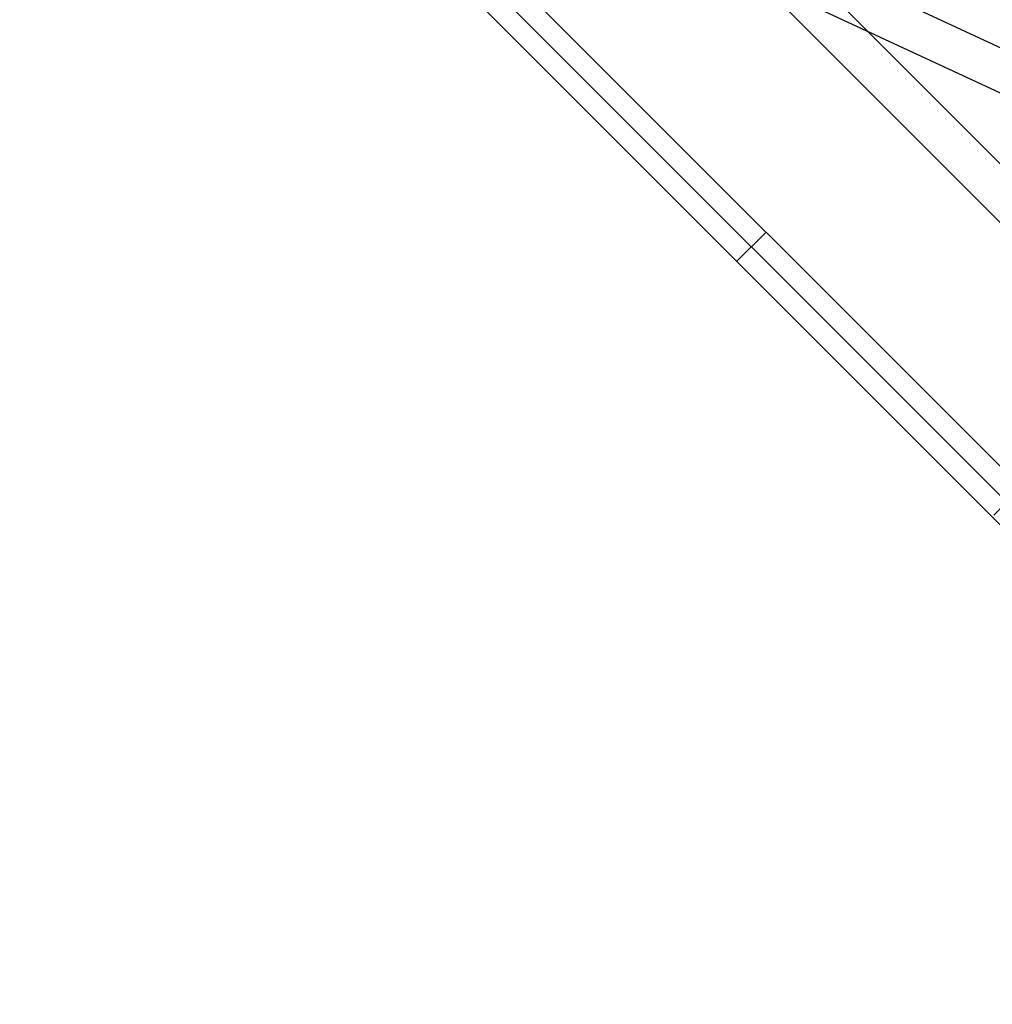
# Model space of a CAD drawing. Header units: millimetres. Extents: x -1690 to 192, y -898 to 54.
# Tile 165 of 256: x 103 to 138, y -897 to -862. Entities that reach past the tile are written whole.
import ezdxf

# ---------------------------------------------------------------- set-up
doc = ezdxf.new("R2010")
doc.units = ezdxf.units.MM
doc.header["$MEASUREMENT"] = 0
doc.layers.add('OVIDIO 186x93x72h', color=7, linetype='Continuous')

msp = doc.modelspace()

# ---------------------------------------------------------------- linework, layer by layer
at = {"layer": 'OVIDIO 186x93x72h', "extrusion": (-0.108979, 0.202852, 0.973126)}
for points in [[(254.717, 833.751), (254.717, 994.406)], [(254.717, 994.406), (254.717, 833.751)], [(254.422, 994.406), (254.422, 833.751)], [(254.126, 994.406), (254.126, 833.751)], [(254.126, 833.751), (254.126, 994.406)]]:
    msp.add_lwpolyline(points, dxfattribs=at)
at = {"layer": 'OVIDIO 186x93x72h', "extrusion": (-0.235702, 0.235702, 0.942809)}
for points in [[(498.412, 940.736), (498.412, 831.659)], [(497.463, 831.659), (497.463, 940.736)], [(500.309, 831.659), (500.309, 940.736)], [(501.258, 940.736), (501.258, 831.659)]]:
    msp.add_lwpolyline(points, dxfattribs=at)
at = {"layer": 'OVIDIO 186x93x72h', "extrusion": (-0.202852, 0.108979, 0.973126)}
for points in [[(701.612, 553.598), (701.612, 714.254)], [(701.612, 714.254), (701.612, 553.598)], [(701.907, 714.254), (701.907, 553.598)], [(702.202, 553.598), (702.202, 714.254)], [(702.202, 714.254), (702.202, 553.598)]]:
    msp.add_lwpolyline(points, dxfattribs=at)
at = {"layer": 'OVIDIO 186x93x72h', "extrusion": (-0.046296, 0.021464, 0.998697)}
for points in [[(724.482, 433.114), (724.482, 534.419)], [(725.968, 434.082), (725.968, 534.594)]]:
    msp.add_lwpolyline(points, dxfattribs=at)
at = {"layer": 'OVIDIO 186x93x72h', "extrusion": (0.265352, 0.881274, 0.39108)}
msp.add_lwpolyline([(-408.058, 957.383), (-363.746, 899.828)], dxfattribs=at)
at = {"layer": 'OVIDIO 186x93x72h', "extrusion": (-0.202863, 0.108986, 0.973123)}
for points in [[(699.774, 697.645), (699.774, 640.264)], [(699.774, 640.264), (699.774, 697.645)]]:
    msp.add_lwpolyline(points, dxfattribs=at)
at = {"layer": 'OVIDIO 186x93x72h', "extrusion": (0.26556, 0.881185, 0.391139)}
for points in [[(-416.257, 972.859), (-369.936, 912.741)], [(-369.936, 912.741), (-416.257, 972.859)]]:
    msp.add_lwpolyline(points, dxfattribs=at)
at = {"layer": 'OVIDIO 186x93x72h', "extrusion": (0.265352, 0.881275, 0.391079)}
for points in [[(-370.044, 915.328), (-412.428, 970.377)], [(-412.428, 970.377), (-370.044, 915.328)], [(-369.865, 915.466), (-412.249, 970.515)], [(-412.249, 970.515), (-369.865, 915.466)]]:
    msp.add_lwpolyline(points, dxfattribs=at)
at = {"layer": 'OVIDIO 186x93x72h', "extrusion": (-0.202866, 0.108989, 0.973122)}
for points in [[(700.486, 640.267), (700.486, 697.648)], [(701.199, 640.267), (701.199, 697.648)], [(701.199, 697.648), (701.199, 640.267)]]:
    msp.add_lwpolyline(points, dxfattribs=at)
at = {"layer": 'OVIDIO 186x93x72h', "extrusion": (0.265507, 0.881208, 0.391124)}
for points in [[(-369.863, 914.174), (-415.483, 973.394)], [(-415.483, 973.394), (-369.863, 914.174)]]:
    msp.add_lwpolyline(points, dxfattribs=at)
at = {"layer": 'OVIDIO 186x93x72h'}
for points in [[(126.245, -854.721), (162.437, -890.913)], [(125.185, -855.782), (161.369, -891.966)], [(138.761, -879.258), (120.235, -860.732)], [(119.704, -861.262), (138.23, -879.789)], [(138.23, -879.789), (119.704, -861.262)], [(128.967, -870.525), (130.028, -869.465)]]:
    msp.add_lwpolyline(points, dxfattribs=at)
at = {"layer": 'OVIDIO 186x93x72h', "extrusion": (0.000378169, -0.000378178, 1)}
for points in [[(139.292, -878.729), (120.766, -860.202)], [(120.766, -860.202), (139.292, -878.729)]]:
    msp.add_lwpolyline(points, dxfattribs=at)
at = {"layer": 'OVIDIO 186x93x72h', "extrusion": (-0.12261, -0.276089, 0.953279)}
msp.add_lwpolyline([(466.598, -489.373), (466.598, -490.873)], dxfattribs=at)
at = {"layer": 'OVIDIO 186x93x72h', "extrusion": (0.999884, -0.000231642, -0.015217)}
msp.add_lwpolyline([(-879.24, -0.527), (-868.694, 692.195)], dxfattribs=at)
at = {"layer": 'OVIDIO 186x93x72h', "extrusion": (0.007398, 0.007398, 0.999945)}
for points in [[(139.307, -878.692), (138.246, -879.753)], [(138.246, -879.753), (139.307, -878.692)]]:
    msp.add_lwpolyline(points, dxfattribs=at)
at = {"layer": 'OVIDIO 186x93x72h', "extrusion": (8.00279e-07, -8.00276e-07, 1)}
for points in [[(138.23, -879.789), (155.899, -897.457)], [(155.899, -897.457), (138.23, -879.789)]]:
    msp.add_lwpolyline(points, dxfattribs=at)
at = {"layer": 'OVIDIO 186x93x72h', "extrusion": (0, 1, 0)}
for points in [[(-165.568, 718.874), (749.111, 718.874)], [(749.111, 717.374), (-165.568, 717.374)], [(749.111, 718.874), (-165.568, 718.874)], [(-165.568, 717.374), (749.111, 717.374)], [(-165.57, 716.988), (749.111, 716.988)], [(-165.189, 715.085), (749.111, 715.085)], [(749.111, 715.085), (-165.189, 715.085)], [(-165.568, 717.333), (749.111, 717.333)]]:
    msp.add_lwpolyline(points, dxfattribs=at)
at = {"layer": 'OVIDIO 186x93x72h', "extrusion": (7.53877e-07, 1, 0)}
for points in [[(749.11, 716.428), (-165.19, 716.426)], [(-165.19, 716.426), (749.11, 716.428)]]:
    msp.add_lwpolyline(points, dxfattribs=at)

doc.saveas('drawing.dxf')
